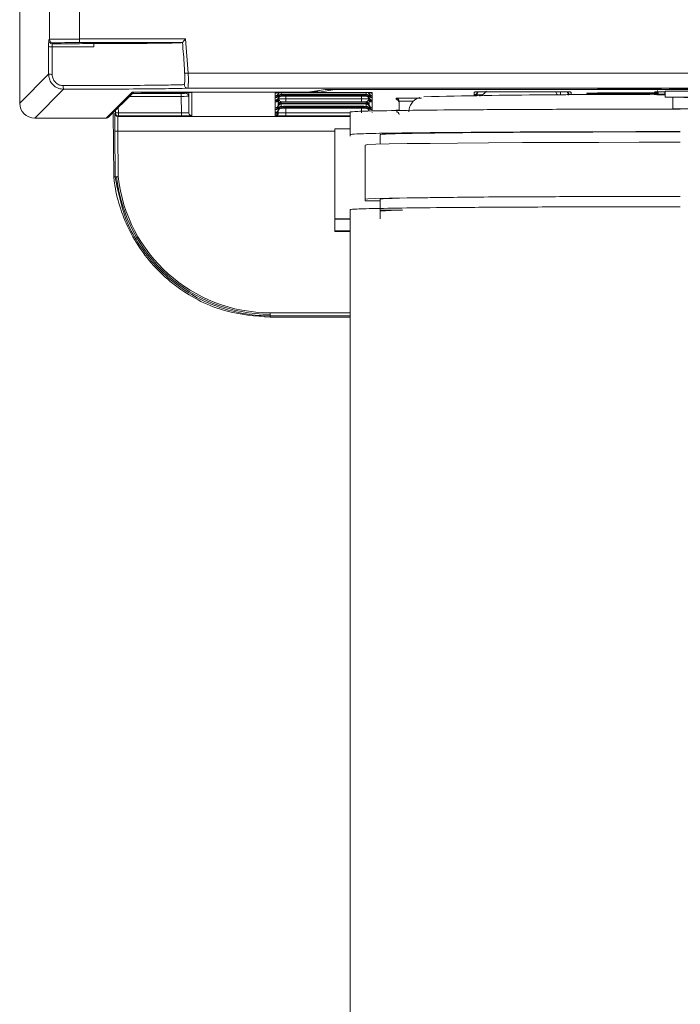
# Model space of a CAD drawing. Header units: millimetres. Extents: x 0 to 2100, y 0 to 1485.
# Tile 24 of 68: x 419 to 463, y 834 to 899. Entities that reach past the tile are written whole.
import ezdxf

# ---------------------------------------------------------------- set-up
doc = ezdxf.new("R2010")
doc.units = ezdxf.units.MM
doc.header["$LTSCALE"] = 5

msp = doc.modelspace()

# ---------------------------------------------------------------- linework, layer by layer
at = {"color": 7, "linetype": 'Continuous', "lineweight": 15}
for p, q in [((418.702, 925.327), (418.702, 893.626)), ((420.693, 897.884), (420.693, 900.486)), ((422.693, 900.471), (422.693, 897.899)), ((420.635, 897.826), (420.693, 897.884)), ((422.693, 897.899), (429.749, 897.899)), ((422.693, 897.659), (422.693, 897.899)), ((429.749, 897.899), (429.929, 895.626)), ((420.63, 895.554), (420.631, 897.395)), ((420.933, 897.644), (420.875, 897.586)), ((429.535, 897.659), (422.693, 897.659)), ((423.684, 897.635), (423.639, 897.59)), ((423.684, 897.635), (429.016, 897.635)), ((429.535, 897.659), (429.535, 897.659)), ((418.702, 893.626), (420.63, 895.554)), ((429.689, 895.617), (429.929, 895.626)), ((429.929, 895.626), (554.866, 895.626)), ((421.63, 894.554), (419.702, 892.626)), ((554.144, 894.626), (429.896, 894.626)), ((438.017, 894.367), (439.042, 894.538)), ((438.057, 894.37), (439.069, 894.539)), ((439.697, 894.536), (438.649, 894.361)), ((439.042, 894.538), (439.065, 894.539)), ((439.521, 894.542), (457.197, 894.542)), ((457.201, 894.613), (457.197, 894.542)), ((457.201, 894.613), (460.951, 894.613)), ((461.41, 894.61), (461.41, 894.61)), ((461.431, 894.609), (461.434, 894.542)), ((461.434, 894.542), (461.969, 894.542)), ((463.202, 894.425), (461.702, 894.425)), ((461.702, 894.025), (461.702, 894.425)), ((461.969, 894.542), (461.973, 894.609)), ((462.452, 894.613), (465.951, 894.613)), ((424.457, 892.626), (426.194, 894.363)), ((424.627, 892.696), (426.296, 894.366)), ((426.214, 894.364), (426.214, 894.364)), ((426.674, 894.367), (438.017, 894.367)), ((426.858, 894.361), (426.836, 894.339)), ((426.836, 894.339), (429.476, 894.339)), ((438.649, 894.361), (426.858, 894.361)), ((429.467, 894.08), (429.467, 894.28)), ((429.476, 892.976), (429.467, 894.08)), ((429.967, 894.084), (429.976, 892.981)), ((430.176, 894.333), (430.176, 892.782)), ((435.727, 894.283), (435.727, 894.333)), ((435.727, 894.283), (435.727, 894.283)), ((435.727, 894.124), (435.727, 894.283)), ((435.727, 894.124), (435.727, 894.124)), ((435.727, 894.039), (435.727, 894.124)), ((435.727, 894.039), (435.727, 894.039)), ((435.727, 893.991), (435.727, 894.039)), ((435.727, 893.991), (435.727, 893.991)), ((435.727, 893.823), (435.727, 893.991)), ((435.727, 893.823), (435.727, 893.823)), ((435.727, 893.775), (435.727, 893.823)), ((435.727, 893.775), (435.727, 893.775)), ((435.727, 893.69), (435.727, 893.775)), ((435.927, 894.321), (435.927, 894.236)), ((435.927, 894.19), (435.927, 894.188)), ((435.927, 894.188), (435.927, 894.02)), ((435.927, 893.974), (435.927, 893.972)), ((435.927, 893.972), (435.927, 893.887)), ((436.127, 894.169), (436.127, 894.084)), ((436.427, 894.339), (441.476, 894.339)), ((436.431, 894.218), (441.473, 894.218)), ((441.473, 894.168), (436.431, 894.168)), ((436.431, 894.085), (441.473, 894.085)), ((436.431, 893.715), (436.431, 893.915)), ((436.431, 893.915), (441.473, 893.915)), ((441.473, 893.715), (441.473, 893.915)), ((441.776, 894.084), (441.776, 894.169)), ((441.976, 894.236), (441.976, 894.321)), ((441.976, 894.188), (441.976, 894.19)), ((441.976, 894.02), (441.976, 894.188)), ((441.976, 893.972), (441.976, 893.974)), ((441.976, 893.887), (441.976, 893.972)), ((442.147, 894.334), (442.155, 894.334)), ((442.176, 894.333), (442.176, 894.283)), ((442.176, 894.283), (442.176, 894.283)), ((442.176, 894.283), (442.176, 894.124)), ((442.176, 894.124), (442.176, 894.039)), ((442.176, 894.124), (442.176, 894.124)), ((442.176, 894.039), (442.176, 893.991)), ((442.176, 894.039), (442.176, 894.039)), ((442.176, 893.991), (442.176, 893.823)), ((442.176, 893.991), (442.176, 893.991)), ((442.176, 893.823), (442.176, 893.775)), ((442.176, 893.823), (442.176, 893.823)), ((442.176, 893.775), (442.176, 893.69)), ((442.176, 893.775), (442.176, 893.775)), ((443.774, 893.862), (443.774, 893.953)), ((443.974, 893.755), (443.974, 893.664)), ((448.977, 894.196), (448.977, 894.368)), ((448.977, 894.196), (448.977, 894.196)), ((449.177, 894.321), (449.177, 894.236)), ((449.677, 894.374), (454.726, 894.374)), ((455.226, 894.321), (455.226, 894.323)), ((455.226, 894.236), (455.226, 894.321)), ((455.397, 894.369), (455.405, 894.369)), ((455.426, 894.368), (455.426, 894.196)), ((455.426, 894.196), (455.426, 894.196)), ((456.477, 894.297), (456.503, 894.298)), ((456.477, 894.27), (456.477, 894.297)), ((457.177, 894.303), (460.977, 894.303)), ((460.977, 894.264), (457.177, 894.264)), ((460.977, 894.303), (460.977, 894.368)), ((460.977, 894.196), (460.977, 894.264)), ((460.977, 894.196), (460.977, 894.196)), ((461.177, 894.321), (461.177, 894.239)), ((461.677, 894.374), (461.702, 894.374)), ((461.702, 894.025), (464.202, 893.99)), ((463.202, 894.025), (461.702, 894.025)), ((435.727, 893.69), (435.727, 893.69)), ((435.727, 893.322), (435.727, 893.69)), ((435.727, 893.321), (435.727, 893.322)), ((435.727, 893.237), (435.727, 893.321)), ((435.727, 893.236), (435.727, 893.237)), ((435.727, 893.188), (435.727, 893.236)), ((435.727, 893.188), (435.727, 893.188)), ((435.727, 893.021), (435.727, 893.188)), ((435.927, 893.52), (435.927, 893.518)), ((435.927, 893.518), (435.927, 893.434)), ((435.927, 893.387), (435.927, 893.385)), ((435.927, 893.385), (435.927, 893.218)), ((435.927, 893.171), (435.927, 893.169)), ((435.927, 893.169), (435.927, 893.085)), ((436.127, 893.715), (436.127, 893.631)), ((436.127, 893.582), (436.127, 893.415)), ((436.127, 893.366), (436.127, 893.282)), ((441.473, 893.715), (436.431, 893.715)), ((436.431, 893.631), (441.473, 893.631)), ((441.473, 893.582), (436.431, 893.582)), ((436.431, 893.415), (441.473, 893.415)), ((441.473, 893.366), (436.431, 893.366)), ((436.431, 893.282), (441.473, 893.282)), ((441.776, 893.631), (441.776, 893.715)), ((441.776, 893.415), (441.776, 893.582)), ((441.776, 893.282), (441.776, 893.366)), ((441.976, 893.518), (441.976, 893.52)), ((441.976, 893.434), (441.976, 893.518)), ((441.976, 893.385), (441.976, 893.387)), ((441.976, 893.218), (441.976, 893.385)), ((442.176, 893.69), (442.176, 893.322)), ((442.176, 893.69), (442.176, 893.69)), ((442.176, 893.322), (442.176, 893.321)), ((442.176, 893.321), (442.176, 893.237)), ((442.176, 893.237), (442.176, 893.236)), ((442.176, 893.236), (442.176, 893.188)), ((442.176, 893.188), (442.176, 893.188)), ((443.974, 893.664), (443.978, 893.136)), ((466.202, 893.248), (462.202, 893.248)), ((419.702, 892.626), (424.457, 892.626)), ((424.923, 892.992), (424.961, 888.728)), ((425.037, 892.938), (425.074, 892.975)), ((425.074, 892.975), (425.274, 892.976)), ((425.274, 892.776), (425.237, 892.74)), ((425.274, 892.976), (425.274, 892.776)), ((425.274, 892.976), (429.476, 892.976)), ((429.476, 892.776), (425.274, 892.776)), ((429.476, 892.976), (429.476, 892.776)), ((435.727, 893.02), (435.727, 893.021)), ((435.727, 892.973), (435.727, 893.02)), ((435.727, 892.972), (435.727, 892.973)), ((435.727, 892.887), (435.727, 892.972)), ((435.727, 892.887), (435.727, 892.887)), ((435.727, 892.783), (435.727, 892.887)), ((436.427, 892.777), (436.427, 892.976)), ((440.702, 893.038), (440.702, 892.838)), ((440.702, 892.838), (440.702, 891.538)), ((442.176, 893.021), (442.176, 893.02)), ((439.702, 885.925), (439.702, 891.924)), ((439.702, 891.924), (440.702, 891.924)), ((425.063, 888.725), (425.037, 891.759)), ((425.237, 891.758), (425.263, 888.733)), ((440.702, 891.424), (440.702, 891.538)), ((442.702, 890.894), (442.702, 891.538)), ((441.702, 887.238), (441.702, 890.838)), ((424.961, 888.728), (424.961, 888.728)), ((425.063, 888.725), (425.063, 888.725)), ((441.702, 887.125), (441.702, 887.238)), ((442.702, 886.538), (442.702, 887.238)), ((440.702, 886.538), (440.702, 768.043)), ((442.702, 887.125), (441.702, 887.125)), ((442.702, 885.925), (442.702, 886.538)), ((439.702, 885.925), (440.702, 885.925)), ((439.702, 885.89), (439.702, 885.925)), ((440.702, 885.89), (439.702, 885.89)), ((439.702, 885.122), (439.702, 885.89)), ((439.702, 885.122), (440.702, 885.122)), ((439.702, 885.087), (439.702, 885.122)), ((440.702, 885.087), (439.702, 885.087)), ((435.391, 879.663), (435.391, 879.467)), ((435.391, 879.467), (435.391, 879.368)), ((435.391, 879.368), (440.702, 879.368))]:
    msp.add_line(p, q, dxfattribs=at)
at = {"color": 8, "linetype": 'Continuous', "lineweight": 15}
for p, q in [((439.697, 894.542), (439.697, 894.536)), ((552.95, 894.536), (439.697, 894.536)), ((449.177, 894.394), (449.177, 894.323)), ((455.226, 894.323), (455.226, 894.394)), ((461.177, 894.394), (461.177, 894.323)), ((461.41, 894.61), (461.431, 894.609)), ((461.998, 894.61), (461.973, 894.609)), ((429.467, 894.08), (426.01, 894.08)), ((426.194, 894.363), (426.219, 894.364)), ((426.21, 894.28), (429.467, 894.28)), ((426.858, 894.367), (426.858, 894.361)), ((429.767, 894.282), (429.767, 894.338)), ((429.967, 894.337), (429.967, 894.084)), ((429.976, 892.981), (429.976, 894.337)), ((430.151, 894.334), (430.176, 894.333)), ((435.749, 894.334), (435.727, 894.333)), ((435.927, 894.237), (435.927, 894.19)), ((435.927, 894.021), (435.927, 893.974)), ((435.927, 893.888), (435.927, 893.52)), ((435.931, 893.919), (435.931, 893.922)), ((436.127, 894.367), (436.127, 894.218)), ((436.431, 894.168), (436.431, 894.218)), ((436.432, 894.085), (436.431, 893.915)), ((438.017, 894.367), (438.057, 894.37)), ((441.473, 893.915), (441.471, 894.085)), ((441.473, 894.168), (441.473, 894.218)), ((441.776, 894.218), (441.776, 894.338)), ((441.973, 893.922), (441.973, 893.919)), ((441.976, 894.19), (441.976, 894.237)), ((441.976, 893.974), (441.976, 894.021)), ((441.976, 893.52), (441.976, 893.888)), ((442.176, 894.333), (442.151, 894.334)), ((443.98, 893.136), (443.974, 893.755)), ((448.977, 894.368), (448.999, 894.369)), ((448.977, 894.129), (448.977, 894.196)), ((449.177, 894.195), (449.178, 894.248)), ((449.177, 894.237), (449.177, 894.195)), ((449.679, 894.374), (449.678, 894.298)), ((454.515, 894.19), (454.726, 894.19)), ((454.726, 894.19), (454.725, 894.374)), ((454.726, 894.171), (454.726, 894.19)), ((455.226, 894.248), (455.226, 894.195)), ((455.226, 894.233), (455.226, 894.237)), ((455.426, 894.368), (455.401, 894.369)), ((455.426, 894.196), (455.426, 894.174)), ((457.177, 894.264), (457.177, 894.303)), ((460.977, 894.368), (460.999, 894.369)), ((460.977, 894.264), (460.977, 894.303)), ((460.977, 894.186), (460.977, 894.196)), ((461.677, 894.235), (461.677, 894.374)), ((461.677, 894.235), (461.677, 894.187)), ((461.677, 894.235), (461.702, 894.235)), ((462.202, 894.018), (462.202, 893.248)), ((425.074, 892.975), (425.072, 893.142)), ((425.27, 893.34), (425.274, 892.976)), ((435.927, 893.434), (435.927, 893.387)), ((435.927, 893.218), (435.927, 893.171)), ((435.927, 892.981), (435.928, 893.103)), ((435.927, 893.085), (435.927, 892.981)), ((436.43, 893.282), (436.427, 892.976)), ((436.431, 893.582), (436.431, 893.631)), ((436.431, 893.366), (436.431, 893.415)), ((441.473, 893.582), (441.473, 893.631)), ((441.473, 893.366), (441.473, 893.415)), ((441.476, 892.976), (441.474, 893.282)), ((441.976, 893.387), (441.976, 893.434)), ((441.976, 893.171), (441.976, 893.218)), ((425.237, 892.74), (440.702, 892.74)), ((436.427, 892.976), (440.702, 892.976)), ((440.702, 892.777), (436.427, 892.777)), ((442.176, 893.02), (442.176, 893.011)), ((439.702, 891.758), (425.237, 891.758)), ((435.391, 879.663), (440.702, 879.663)), ((440.702, 879.467), (435.391, 879.467))]:
    msp.add_line(p, q, dxfattribs=at)
at = {"color": 8, "linetype": 'Continuous', "lineweight": 15, "flags": 128}
for points in [[(439.697, 894.536), (439.658, 894.539), (439.648, 894.542)], [(426.858, 894.361), (426.82, 894.365), (426.81, 894.367)], [(449.167, 894.132), (449.173, 894.156), (449.177, 894.195)], [(455.219, 894.373), (455.222, 894.36), (455.226, 894.321)], [(455.237, 894.173), (455.23, 894.198), (455.226, 894.237)], [(455.237, 894.173), (455.231, 894.198), (455.226, 894.236)], [(455.236, 894.173), (455.23, 894.194), (455.226, 894.233)], [(461.177, 894.239), (461.173, 894.201), (461.17, 894.187)]]:
    msp.add_lwpolyline(points, dxfattribs=at)
at = {"color": 7, "linetype": 'Continuous', "lineweight": 15, "flags": 128}
for points in [[(441.702, 890.838), (441.881, 890.862), (442.417, 890.885), (443.3, 890.908), (444.515, 890.93), (446.041, 890.949), (447.853, 890.967), (449.918, 890.983), (452.202, 890.997), (454.665, 891.007), (457.267, 891.015), (459.961, 891.02), (462.702, 891.021)], [(441.702, 887.238), (441.881, 887.262), (442.417, 887.285), (443.3, 887.308), (444.515, 887.33), (446.041, 887.35), (447.853, 887.368), (449.918, 887.383), (452.202, 887.397), (454.665, 887.407), (457.267, 887.415), (459.961, 887.42), (462.702, 887.421)], [(442.702, 887.238), (442.905, 887.263), (443.512, 887.287), (444.509, 887.311), (445.877, 887.332), (447.587, 887.352), (449.605, 887.37), (451.889, 887.385), (454.393, 887.397), (457.067, 887.406), (459.855, 887.411), (462.702, 887.413)], [(442.702, 886.491), (443.3, 886.505), (444.202, 886.522)]]:
    msp.add_lwpolyline(points, dxfattribs=at)
at = {"color": 7, "linetype": 'Continuous', "lineweight": 15}
for centre, radius, start, end in [((420.875, 897.826), 0.24, 180.00501, 225.10844), ((420.933, 897.884), 0.24, 180.00511, 269.99489), ((420.81, 897.973), 0.605, 252.75868, 275.34353), ((420.809, 897.306), 1.761, 264.17033, 271.85447), ((422.234, 894.735), 0.631, 174.76468, 196.67244), ((429.897, 894.866), 0.24, 180.38751, 269.7732), ((448.977, 894.396), 0.2, 269.99892, 359.4989), ((448.977, 894.396), 0.2, 269.99893, 359.16835), ((455.426, 894.396), 0.2, 180.5011, 270.00108), ((455.426, 894.396), 0.2, 180.83165, 270.00107), ((460.977, 894.464), 0.2, 269.99893, 359.16835), ((460.977, 894.396), 0.2, 269.99892, 359.4989), ((460.977, 894.396), 0.2, 269.99893, 359.16835), ((461.434, 894.782), 0.24, 224.89219, 270.00048), ((461.969, 894.782), 0.24, 269.99952, 315.10781), ((426.836, 894.539), 0.2, 239.02441, 269.99533), ((429.651, 874.282), 20.058, 88.50018, 90.49985), ((429.767, 894.082), 0.2, 0.5011, 90.00108), ((435.727, 894.324), 0.2, 269.99892, 359.4989), ((435.727, 894.324), 0.2, 269.99893, 359.16835), ((435.727, 894.239), 0.2, 269.99892, 359.4989), ((435.727, 894.239), 0.2, 269.99893, 359.16835), ((435.727, 894.191), 0.2, 269.99892, 359.4989), ((435.727, 894.191), 0.2, 269.99893, 359.16835), ((435.727, 894.023), 0.2, 269.99892, 359.4989), ((435.727, 894.023), 0.2, 269.99893, 359.16835), ((435.727, 893.975), 0.2, 269.99892, 359.4989), ((435.727, 893.975), 0.2, 269.99893, 359.16835), ((435.727, 893.89), 0.2, 269.99892, 359.4989), ((435.727, 893.89), 0.2, 269.99893, 359.16835), ((436.127, 894.234), 0.2, 138.07474, 179.16926), ((436.127, 894.018), 0.2, 89.99893, 179.16835), ((436.127, 893.969), 0.2, 89.99893, 179.16835), ((436.127, 893.884), 0.2, 89.99893, 179.16835), ((438.017, 894.607), 0.24, 270, 279.45407), ((441.776, 894.018), 0.2, 0.83165, 90.00107), ((441.776, 893.969), 0.2, 0.83165, 90.00107), ((441.776, 893.884), 0.2, 0.83165, 90.00107), ((441.776, 894.234), 0.2, 0.83064, 31.93546), ((442.176, 894.324), 0.2, 180.5011, 270.00108), ((442.176, 894.324), 0.2, 180.83165, 270.00107), ((442.176, 894.239), 0.2, 180.5011, 270.00108), ((442.176, 894.239), 0.2, 180.83165, 270.00107), ((442.176, 894.191), 0.2, 180.5011, 270.00108), ((442.176, 894.191), 0.2, 180.83165, 270.00107), ((442.176, 894.023), 0.2, 180.5011, 270.00108), ((442.176, 894.023), 0.2, 180.83165, 270.00107), ((442.176, 893.975), 0.2, 180.5011, 270.00108), ((442.176, 893.975), 0.2, 180.83165, 270.00107), ((442.176, 893.89), 0.2, 180.5011, 270.00108), ((442.176, 893.89), 0.2, 180.83165, 270.00107), ((443.774, 893.753), 0.2, 0.50111, 90.00103), ((443.774, 893.662), 0.2, 0.50111, 90.00103), ((457.918, 407.27), 486.932, 89.55759, 91.44613), ((449.377, 894.234), 0.2, 145.04303, 179.1693), ((455.026, 894.234), 0.2, 0.83075, 43.97712), ((460.977, 894.503), 0.2, 269.99995, 294.793), ((435.727, 893.522), 0.2, 269.99892, 359.4989), ((435.727, 893.521), 0.2, 269.99893, 359.16835), ((435.727, 893.437), 0.2, 269.99893, 359.16835), ((435.727, 893.436), 0.2, 269.99892, 359.4989), ((435.727, 893.388), 0.2, 269.99892, 359.4989), ((435.727, 893.388), 0.2, 269.99893, 359.16835), ((435.727, 893.221), 0.2, 269.99893, 359.16835), ((435.727, 893.22), 0.2, 269.99892, 359.4989), ((435.727, 893.173), 0.2, 269.99892, 359.4989), ((435.727, 893.172), 0.2, 269.99893, 359.16835), ((435.727, 893.087), 0.2, 269.99893, 359.16835), ((435.727, 893.087), 0.2, 269.99892, 359.4989), ((436.127, 893.515), 0.2, 89.99893, 179.16835), ((436.127, 893.431), 0.2, 89.99893, 179.16835), ((436.127, 893.382), 0.2, 89.99893, 179.16835), ((436.127, 893.215), 0.2, 89.99893, 179.16835), ((436.127, 893.166), 0.2, 89.99893, 179.16835), ((436.127, 893.082), 0.2, 89.99893, 179.16835), ((441.776, 893.515), 0.2, 0.83165, 90.00107), ((441.776, 893.431), 0.2, 0.83165, 90.00107), ((441.776, 893.382), 0.2, 0.83165, 90.00107), ((441.776, 893.215), 0.2, 0.83165, 90.00107), ((441.776, 893.166), 0.2, 0.83165, 90.00107), ((441.776, 893.082), 0.2, 0.83165, 90.00107), ((442.176, 893.522), 0.2, 180.5011, 270.00108), ((442.176, 893.521), 0.2, 180.83165, 270.00107), ((442.176, 893.437), 0.2, 180.83165, 270.00107), ((442.176, 893.436), 0.2, 180.5011, 270.00108), ((442.176, 893.388), 0.2, 180.5011, 270.00108), ((442.176, 893.388), 0.2, 180.83165, 270.00107), ((424.457, 892.866), 0.24, 270, 315), ((425.237, 892.94), 0.2, 180.50072, 269.99488), ((425.274, 892.976), 0.2, 180.50072, 269.99488), ((430.176, 892.982), 0.2, 180.5011, 270.00108), ((435.727, 892.983), 0.2, 269.99892, 359.4989), ((443.767, 892.859), 0.2, 0.50111, 90.00103), ((425.163, 894.683), 2.927, 267.53765, 271.45362), ((435.391, 889.857), 10.292, 186.25152, 270), ((435.391, 889.853), 10.19, 186.31139, 270), ((444.1, 871.808), 14.694, 89.60286, 95.46)]:
    msp.add_arc(centre, radius, start, end, dxfattribs=at)
at = {"color": 8, "linetype": 'Continuous', "lineweight": 15}
for centre, radius, start, end in [((420.875, 897.826), 0.24, 225.10781, 269.99511), ((449.377, 894.318), 0.2, 156.50439, 179.16938), ((461.377, 894.318), 0.2, 156.50439, 179.16938), ((435.727, 894.483), 0.2, 269.99969, 324.57006), ((435.727, 894.483), 0.2, 269.99969, 324.71708), ((436.127, 894.185), 0.2, 114.42725, 179.16889), ((441.776, 894.185), 0.2, 0.83085, 50.88992), ((442.176, 894.483), 0.2, 227.81014, 270.00017), ((442.176, 894.483), 0.2, 228.02729, 270.00017), ((448.977, 894.324), 0.2, 283.55744, 359.49932), ((448.977, 894.324), 0.2, 284.0839, 359.16878), ((448.977, 894.239), 0.2, 327.45416, 359.4999), ((448.977, 894.239), 0.2, 327.31079, 359.16935), ((455.426, 894.324), 0.2, 180.50028, 228.8946), ((455.426, 894.324), 0.2, 180.83083, 228.71338), ((456.477, 894.47), 0.2, 269.99993, 301.69317), ((460.977, 894.324), 0.2, 316.42783, 359.4998), ((460.977, 894.324), 0.2, 316.59321, 359.16925), ((461.377, 894.236), 0.2, 133.25481, 179.16914), ((424.457, 892.866), 0.24, 269.99511, 314.99962)]:
    msp.add_arc(centre, radius, start, end, dxfattribs=at)
at = {"color": 7, "linetype": 'Continuous', "lineweight": 15}
for centre, major_axis, ratio, start_param, end_param in [((422.693, 897.883), (2, 0), 0.00768, 1.570796, 3.132866), ((422.693, 897.643), (1.76, 0), 0.008727, 1.570796, 3.132866), ((439.521, 894.538), (0.48, 0), 0.008727, 1.570796, 3.089233), ((449.003, 895.036), (0, -1), 0.999962, 0.359106, 0.925222), ((460.95, 894.609), (0.481, 0), 0.008723, 0.000457, 1.568514), ((462.453, 894.609), (0.481, 0), 0.008723, 1.573078, 3.141136), ((426.674, 894.363), (0.48, 0), 0.008727, 1.570796, 3.132866), ((429.467, 894.282), (0.3, 0), 0.008727, 4.712465, 6.283185), ((429.467, 894.082), (0.5, 0.002), 0.005236, 4.712416, 6.283137), ((436.431, 893.921), (0.5, 0.002), 0.012216, 3.14152, 4.71224), ((436.431, 894.212), (0.7, 0), 0.008727, 1.570872, 2.019234), ((436.431, 894.175), (0.7, 0), 0.008727, 4.263952, 4.712313), ((436.431, 894.079), (0.7, 0), 0.008727, 1.570872, 2.019234), ((441.473, 894.212), (0.7, 0), 0.008727, 1.122359, 1.57072), ((441.473, 894.175), (0.7, 0), 0.008727, 4.712465, 5.160826), ((441.473, 894.079), (0.7, 0), 0.008727, 1.122359, 1.57072), ((441.473, 893.921), (0.5, -0.002), 0.012216, 4.712538, 6.283258), ((445.474, 893.953), (1.7, 0), 0.008727, 1.570872, 3.141517), ((454.876, 894.536), (0, -0.5), 0.999962, 5.042313, 5.475385), ((454.726, 894.196), (0.5, -0.002), 0.012216, 4.712538, 6.283258), ((455.23, 893.833), (-0.003, 0.4), 0.000076, 0.008726, 0.619591), ((457.177, 894.297), (0.7, 0), 0.008727, 1.570872, 3.141593), ((457.177, 894.27), (0.7, 0), 0.008727, 3.141593, 4.712313), ((419.702, 893.626), (0.707, 0.707), 0.99996, 2.356233, 3.926953), ((436.431, 893.721), (0.7, 0), 0.008727, 4.263952, 4.712313), ((436.431, 893.625), (0.7, 0), 0.008727, 1.570872, 2.019234), ((436.431, 893.588), (0.7, 0), 0.008727, 4.263952, 4.712313), ((436.431, 893.409), (0.7, 0), 0.008727, 1.570872, 2.019234), ((436.431, 893.372), (0.7, 0), 0.008727, 4.263952, 4.712313), ((436.431, 893.276), (0.7, 0), 0.008727, 1.570872, 2.019234), ((441.473, 893.721), (0.7, 0), 0.008727, 4.712465, 5.160826), ((441.473, 893.625), (0.7, 0), 0.008727, 1.122359, 1.57072), ((441.473, 893.588), (0.7, 0), 0.008727, 4.712465, 5.160826), ((441.473, 893.409), (0.7, 0), 0.008727, 1.122359, 1.57072), ((441.473, 893.372), (0.7, 0), 0.008727, 4.712465, 5.160826), ((441.473, 893.276), (0.7, 0), 0.008727, 1.122359, 1.57072), ((425.048, 891.738), (-0.01, 1.2), 0.008802, 0.00865, 1.553267), ((425.248, 891.74), (-0.01, 1), 0.010562, 0.008617, 1.553233), ((429.476, 892.982), (0.5, -0.002), 0.012216, 4.712538, 6.283258), ((429.476, 892.782), (0.7, 0), 0.008727, 4.712465, 6.283185), ((436.427, 892.783), (0.7, 0), 0.008727, 3.141593, 4.712313), ((436.427, 892.983), (0.5, 0.002), 0.012216, 3.14152, 4.71224), ((427.178, 889.787), (8.284, 0.072), 0.130407, 4.440307, 4.453114)]:
    msp.add_ellipse(centre, major_axis=major_axis, ratio=ratio, start_param=start_param, end_param=end_param, dxfattribs=at)
at = {"color": 8, "linetype": 'Continuous', "lineweight": 15}
for centre, major_axis, ratio, start_param, end_param in [((438.649, 894.561), (0.38, -0.002), 0.526854, 3.912684, 4.715742), ((438.649, 894.561), (-0.016, 0.2), 0.897989, 2.119795, 3.053481), ((445.474, 893.753), (1.5, -0.002), 0.00989, 1.937956, 3.141538), ((449.677, 894.196), (0.5, 0.002), 0.012216, 3.14152, 4.426316), ((445.467, 893.15), (1.7, 0), 0.008727, 2.638531, 3.141517)]:
    msp.add_ellipse(centre, major_axis=major_axis, ratio=ratio, start_param=start_param, end_param=end_param, dxfattribs=at)
at = {"color": 7, "linetype": 'Continuous', "lineweight": 15}
for points, knots in [([(420.633, 897.783), (420.633, 897.781), (420.633, 897.765), (420.632, 897.686), (420.631, 897.555), (420.631, 897.448), (420.631, 897.395)], [0, 0, 0, 0, 0.048399, 0.365639, 0.682818, 1, 1, 1, 1]), ([(429.535, 897.659), (429.538, 897.661), (429.542, 897.666), (429.57, 897.698), (429.619, 897.752), (429.682, 897.824), (429.728, 897.876), (429.748, 897.898), (429.749, 897.899)], [0, 0, 0, 0, 0.153787, 0.306893, 0.518111, 0.795909, 0.992849, 1, 1, 1, 1]), ([(420.867, 897.37), (420.866, 897.211), (420.866, 896.604), (420.866, 895.995), (420.865, 895.546)], [0, 0, 0, 0, 0.262494, 1, 1, 1, 1]), ([(420.867, 897.37), (420.867, 897.397), (420.867, 897.45), (420.869, 897.517), (420.871, 897.565), (420.873, 897.584), (420.875, 897.585), (420.875, 897.586)], [0, 0, 0, 0, 0.230867, 0.461792, 0.692845, 0.924054, 1, 1, 1, 1]), ([(423.637, 897.374), (423.149, 897.373), (422.364, 897.371), (421.424, 897.37), (420.991, 897.37), (420.867, 897.37)], [0, 0, 0, 0, 0.539351, 0.867851, 1, 1, 1, 1]), ([(420.875, 897.586), (421.293, 897.586), (422.236, 897.586), (423.138, 897.589), (423.639, 897.59)], [0, 0, 0, 0, 0.444121, 1, 1, 1, 1]), ([(423.637, 897.588), (423.929, 897.589), (425.143, 897.593), (427.043, 897.605), (428.367, 897.621), (428.838, 897.631), (428.926, 897.633)], [0, 0, 0, 0, 0.124354, 0.517043, 0.909735, 1, 1, 1, 1]), ([(423.639, 897.59), (423.639, 897.587), (423.639, 897.581), (423.638, 897.534), (423.637, 897.467), (423.637, 897.409), (423.637, 897.378), (423.637, 897.374)], [0, 0, 0, 0, 0.2500259, 0.5003422, 0.7418032, 0.968374, 1, 1, 1, 1]), ([(429.016, 897.635), (429.025, 897.635), (429.341, 897.643), (429.439, 897.651), (429.535, 897.659)], [0, 0, 0, 0, 0.029176, 1, 1, 1, 1]), ([(429.689, 895.617), (429.682, 895.777), (429.653, 896.459), (429.595, 897.14), (429.535, 897.659), (429.535, 897.659)], [0, 0, 0, 0, 0.234415, 0.999982, 1, 1, 1, 1]), ([(421.63, 894.554), (421.518, 894.565), (421.294, 894.587), (420.994, 894.758), (420.768, 895.011), (420.647, 895.292), (420.635, 895.479), (420.63, 895.554)], [0, 0, 0, 0, 0.214214, 0.428728, 0.64238, 0.855823, 1, 1, 1, 1]), ([(420.865, 895.546), (420.869, 895.489), (420.878, 895.349), (420.968, 895.137), (421.135, 894.947), (421.357, 894.818), (421.523, 894.801), (421.606, 894.793)], [0, 0, 0, 0, 0.145359, 0.360009, 0.573765, 0.787291, 1, 1, 1, 1]), ([(429.657, 894.864), (429.662, 894.868), (429.676, 894.878), (429.691, 894.969), (429.698, 895.139), (429.697, 895.364), (429.692, 895.533), (429.689, 895.617)], [0, 0, 0, 0, 0.13888, 0.35217, 0.566824, 0.783036, 1, 1, 1, 1]), ([(429.929, 895.626), (429.931, 895.514), (429.937, 895.289), (429.938, 894.99), (429.93, 894.765), (429.915, 894.645), (429.901, 894.631), (429.896, 894.626)], [0, 0, 0, 0, 0.2152981, 0.4306436, 0.6455935, 0.8601272, 1, 1, 1, 1]), ([(421.606, 894.793), (422.603, 894.795), (424.597, 894.798), (427.122, 894.814), (428.427, 894.83), (429.185, 894.845), (429.506, 894.854), (429.624, 894.862), (429.657, 894.864)], [0, 0, 0, 0, 0.2472127, 0.4944253, 0.7416414, 0.7809286, 0.9389334, 1, 1, 1, 1]), ([(429.896, 894.626), (429.669, 894.617), (429.226, 894.599), (427.281, 894.576), (424.704, 894.56), (422.654, 894.556), (421.63, 894.554)], [0, 0, 0, 0, 0.257615, 0.505079, 0.752539, 1, 1, 1, 1]), ([(435.747, 894.334), (435.748, 894.334), (435.749, 894.334), (435.76, 894.334), (435.767, 894.335)], [0, 0, 0, 0, 0.397465, 1, 1, 1, 1]), ([(435.767, 894.335), (435.782, 894.335), (435.816, 894.336), (435.933, 894.337), (436.098, 894.338), (436.275, 894.339), (436.39, 894.339), (436.427, 894.339)], [0, 0, 0, 0, 0.179348, 0.382466, 0.610315, 0.875254, 1, 1, 1, 1]), ([(435.927, 893.52), (435.927, 893.53), (435.928, 893.556), (435.929, 893.678), (435.93, 893.814), (435.931, 893.896), (435.931, 893.918), (435.931, 893.919)], [0, 0, 0, 0, 0.217183, 0.553026, 0.876986, 0.994449, 1, 1, 1, 1]), ([(435.931, 893.919), (435.931, 893.919), (435.931, 893.907), (435.938, 893.868), (435.989, 893.807), (436.071, 893.734), (436.111, 893.721), (436.127, 893.715)], [0, 0, 0, 0, 0.006601, 0.146171, 0.501239, 0.799231, 1, 1, 1, 1]), ([(441.476, 894.339), (441.52, 894.339), (441.643, 894.339), (441.818, 894.338), (441.981, 894.337), (442.099, 894.336), (442.132, 894.335), (442.147, 894.334)], [0, 0, 0, 0, 0.144061, 0.399194, 0.594785, 0.814192, 1, 1, 1, 1]), ([(441.776, 893.715), (441.792, 893.721), (441.832, 893.734), (441.915, 893.807), (441.965, 893.868), (441.973, 893.907), (441.973, 893.919), (441.973, 893.919)], [0, 0, 0, 0, 0.2007687, 0.4987608, 0.8538291, 0.9933988, 1, 1, 1, 1]), ([(441.973, 893.919), (441.973, 893.918), (441.973, 893.896), (441.974, 893.814), (441.975, 893.678), (441.976, 893.556), (441.976, 893.53), (441.976, 893.52)], [0, 0, 0, 0, 0.0055506, 0.1230141, 0.4469737, 0.7828174, 1, 1, 1, 1]), ([(445.345, 894.005), (445.343, 894.004), (445.319, 893.999), (445.203, 893.957), (445.01, 893.848), (444.798, 893.638), (444.649, 893.352), (444.631, 893.139), (444.622, 893.042)], [0, 0, 0, 0, 0.01808, 0.162248, 0.331966, 0.550425, 0.794838, 1, 1, 1, 1]), ([(448.997, 894.369), (448.998, 894.369), (448.999, 894.369), (449.01, 894.369), (449.017, 894.37)], [0, 0, 0, 0, 0.397465, 1, 1, 1, 1]), ([(449.017, 894.369), (449.032, 894.37), (449.066, 894.371), (449.183, 894.372), (449.348, 894.373), (449.525, 894.374), (449.64, 894.374), (449.677, 894.374)], [0, 0, 0, 0, 0.179348, 0.382466, 0.610315, 0.875254, 1, 1, 1, 1]), ([(454.726, 894.374), (454.77, 894.374), (454.893, 894.374), (455.068, 894.373), (455.231, 894.372), (455.349, 894.371), (455.382, 894.37), (455.397, 894.369)], [0, 0, 0, 0, 0.144061, 0.399194, 0.594785, 0.814192, 1, 1, 1, 1]), ([(460.997, 894.369), (460.998, 894.369), (460.999, 894.369), (461.01, 894.369), (461.017, 894.37)], [0, 0, 0, 0, 0.397465, 1, 1, 1, 1]), ([(461.017, 894.369), (461.032, 894.37), (461.066, 894.371), (461.183, 894.372), (461.348, 894.373), (461.525, 894.374), (461.64, 894.374), (461.677, 894.374)], [0, 0, 0, 0, 0.1793478, 0.3824656, 0.6103149, 0.8752538, 1, 1, 1, 1]), ([(461.177, 894.239), (461.179, 894.239), (461.183, 894.238), (461.227, 894.237), (461.316, 894.236), (461.433, 894.235), (461.558, 894.235), (461.646, 894.235), (461.677, 894.235)], [0, 0, 0, 0, 0.100993, 0.315482, 0.499944, 0.664383, 0.878882, 1, 1, 1, 1]), ([(462.702, 893.23), (461.193, 893.229), (458.078, 893.227), (453.497, 893.214), (449.197, 893.192), (445.48, 893.16), (442.717, 893.122), (441.007, 893.08), (440.801, 893.052), (440.702, 893.038)], [0, 0, 0, 0, 0.131017, 0.270531, 0.415795, 0.563268, 0.715883, 0.862537, 1, 1, 1, 1]), ([(440.702, 891.538), (440.792, 891.551), (440.979, 891.578), (442.53, 891.618), (445.086, 891.656), (448.682, 891.688), (453.057, 891.712), (457.847, 891.727), (461.119, 891.729), (462.702, 891.73)], [0, 0, 0, 0, 0.131017, 0.270531, 0.415795, 0.563268, 0.715883, 0.862537, 1, 1, 1, 1]), ([(442.702, 891.538), (442.776, 891.549), (442.925, 891.572), (444.112, 891.605), (445.959, 891.635), (448.459, 891.662), (451.506, 891.684), (454.982, 891.7), (458.763, 891.71), (461.387, 891.712), (462.702, 891.712)], [0, 0, 0, 0, 0.124826, 0.249998, 0.37452, 0.499768, 0.624376, 0.749435, 0.87446, 1, 1, 1, 1]), ([(424.961, 888.728), (424.977, 888.595), (425.057, 887.932), (425.449, 886.222), (426.689, 883.669), (429.142, 881.197), (432.208, 879.636), (434.389, 879.452), (435.391, 879.368)], [0, 0, 0, 0, 0.026168, 0.131127, 0.342968, 0.573441, 0.803885, 1, 1, 1, 1]), ([(425.263, 888.733), (425.26, 888.733), (425.246, 888.732), (425.209, 888.73), (425.156, 888.727), (425.105, 888.725), (425.07, 888.724), (425.065, 888.725), (425.063, 888.725)], [0, 0, 0, 0, 0.028565, 0.136354, 0.352523, 0.568431, 0.784214, 1, 1, 1, 1]), ([(435.391, 879.467), (435.258, 879.468), (434.59, 879.476), (432.847, 879.684), (430.188, 880.647), (427.494, 882.818), (425.657, 885.661), (425.249, 887.767), (425.063, 888.725)], [0, 0, 0, 0, 0.026443, 0.13251, 0.34663, 0.577193, 0.807783, 1, 1, 1, 1]), ([(440.702, 886.538), (440.792, 886.551), (440.979, 886.578), (442.53, 886.618), (445.086, 886.656), (448.682, 886.688), (453.057, 886.712), (457.847, 886.727), (461.119, 886.729), (462.702, 886.73)], [0, 0, 0, 0, 0.131017, 0.270531, 0.415795, 0.563268, 0.715883, 0.862537, 1, 1, 1, 1])]:
    msp.add_open_spline(points, degree=3, knots=knots, dxfattribs=at)
at = {"color": 8, "linetype": 'Continuous', "lineweight": 15}
for points, knots in [([(420.635, 897.826), (420.635, 897.825), (420.634, 897.823), (420.634, 897.8), (420.633, 897.783)], [0, 0, 0, 0, 0.2792974, 1, 1, 1, 1]), ([(449.177, 894.323), (449.177, 894.33), (449.178, 894.342), (449.178, 894.385), (449.178, 894.399)], [0, 0, 0, 0, 0.6861088, 1, 1, 1, 1]), ([(455.226, 894.396), (455.226, 894.384), (455.226, 894.341), (455.226, 894.33), (455.226, 894.323)], [0, 0, 0, 0, 0.2990031, 1, 1, 1, 1]), ([(461.177, 894.323), (461.177, 894.33), (461.178, 894.342), (461.178, 894.385), (461.178, 894.399)], [0, 0, 0, 0, 0.686109, 1, 1, 1, 1]), ([(435.727, 894.333), (435.728, 894.333), (435.729, 894.334), (435.757, 894.334), (435.767, 894.335)], [0, 0, 0, 0, 0.636054, 1, 1, 1, 1]), ([(435.927, 894.19), (435.927, 894.196), (435.927, 894.203), (435.928, 894.235), (435.928, 894.239)], [0, 0, 0, 0, 0.886357, 1, 1, 1, 1]), ([(435.927, 893.974), (435.927, 893.981), (435.928, 893.99), (435.928, 894.029), (435.928, 894.038)], [0, 0, 0, 0, 0.761751, 1, 1, 1, 1]), ([(436.059, 894.205), (436.065, 894.2), (436.09, 894.179), (436.111, 894.173), (436.127, 894.169)], [0, 0, 0, 0, 0.2612395, 1, 1, 1, 1]), ([(441.776, 894.169), (441.792, 894.173), (441.813, 894.179), (441.837, 894.199), (441.843, 894.204)], [0, 0, 0, 0, 0.7556546, 1, 1, 1, 1]), ([(441.976, 894.238), (441.976, 894.235), (441.976, 894.203), (441.976, 894.196), (441.976, 894.19)], [0, 0, 0, 0, 0.111249, 1, 1, 1, 1]), ([(441.976, 894.023), (441.976, 894.019), (441.976, 893.987), (441.976, 893.98), (441.976, 893.974)], [0, 0, 0, 0, 0.113643, 1, 1, 1, 1]), ([(442.147, 894.334), (442.155, 894.334), (442.176, 894.334), (442.176, 894.333), (442.176, 894.333)], [0, 0, 0, 0, 0.36589, 1, 1, 1, 1]), ([(448.977, 894.368), (448.978, 894.368), (448.979, 894.369), (449.007, 894.369), (449.017, 894.369)], [0, 0, 0, 0, 0.636054, 1, 1, 1, 1]), ([(455.397, 894.369), (455.405, 894.369), (455.426, 894.369), (455.426, 894.368), (455.426, 894.368)], [0, 0, 0, 0, 0.36589, 1, 1, 1, 1]), ([(460.977, 894.368), (460.978, 894.368), (460.979, 894.369), (461.007, 894.369), (461.017, 894.369)], [0, 0, 0, 0, 0.636054, 1, 1, 1, 1]), ([(435.927, 893.387), (435.927, 893.393), (435.927, 893.4), (435.928, 893.432), (435.928, 893.436)], [0, 0, 0, 0, 0.888751, 1, 1, 1, 1]), ([(435.927, 893.171), (435.927, 893.177), (435.927, 893.184), (435.928, 893.216), (435.928, 893.22)], [0, 0, 0, 0, 0.888751, 1, 1, 1, 1]), ([(436.059, 893.618), (436.065, 893.613), (436.09, 893.592), (436.111, 893.586), (436.127, 893.582)], [0, 0, 0, 0, 0.26124, 1, 1, 1, 1]), ([(436.059, 893.403), (436.065, 893.397), (436.09, 893.376), (436.111, 893.37), (436.127, 893.366)], [0, 0, 0, 0, 0.2612395, 1, 1, 1, 1]), ([(441.776, 893.582), (441.792, 893.586), (441.813, 893.592), (441.837, 893.612), (441.843, 893.617)], [0, 0, 0, 0, 0.7556546, 1, 1, 1, 1]), ([(441.776, 893.366), (441.792, 893.37), (441.813, 893.376), (441.837, 893.396), (441.843, 893.401)], [0, 0, 0, 0, 0.755655, 1, 1, 1, 1]), ([(441.976, 893.436), (441.976, 893.432), (441.976, 893.4), (441.976, 893.393), (441.976, 893.387)], [0, 0, 0, 0, 0.113643, 1, 1, 1, 1]), ([(441.976, 893.22), (441.976, 893.216), (441.976, 893.184), (441.976, 893.177), (441.976, 893.171)], [0, 0, 0, 0, 0.113643, 1, 1, 1, 1])]:
    msp.add_open_spline(points, degree=3, knots=knots, dxfattribs=at)

doc.saveas('drawing.dxf')
